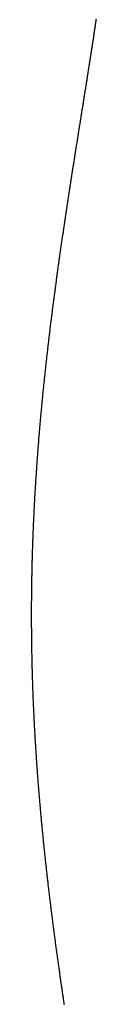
# Model space of a CAD drawing. Extents: x 637 to 3230, y 885 to 2745.
# Tile 19 of 151: x 1008 to 1019, y 1742 to 1901. Entities that reach past the tile are written whole.
import ezdxf

# ---------------------------------------------------------------- set-up
doc = ezdxf.new("R2010")
doc.units = 0
doc.layers.add('KF_GRAVIS_15_RIGHT', color=7, linetype='CONTINUOUS')

# ---------------------------------------------------------------- blocks, each defined once
blk = doc.blocks.new('KF_GRAVIS_15_RIGHT')
at = {"layer": 'KF_GRAVIS_15_RIGHT'}
blk.add_polyline3d([(184.554, -511.668, 0), (184.527, -511.485, 0), (184.5, -511.302, 0), (184.473, -511.119, 0), (184.446, -510.937, 0), (184.42, -510.754, 0), (184.393, -510.572, 0), (184.366, -510.39, 0), (184.339, -510.208, 0), (184.313, -510.026, 0), (184.286, -509.845, 0), (184.26, -509.663, 0), (184.234, -509.482, 0), (184.207, -509.301, 0), (184.181, -509.121, 0), (184.155, -508.94, 0), (184.129, -508.759, 0), (184.103, -508.578, 0), (184.076, -508.397, 0), (184.05, -508.215, 0), (184.024, -508.033, 0), (183.998, -507.851, 0), (183.972, -507.668, 0), (183.946, -507.485, 0), (183.92, -507.302, 0), (183.893, -507.118, 0), (183.867, -506.935, 0), (183.841, -506.75, 0), (183.815, -506.566, 0), (183.789, -506.381, 0), (183.763, -506.196, 0), (183.737, -506.011, 0), (183.711, -505.825, 0), (183.684, -505.64, 0), (183.658, -505.453, 0), (183.632, -505.267, 0), (183.606, -505.08, 0), (183.58, -504.893, 0), (183.554, -504.706, 0), (183.528, -504.518, 0), (183.502, -504.331, 0), (183.476, -504.142, 0), (183.45, -503.954, 0), (183.424, -503.765, 0), (183.398, -503.577, 0), (183.373, -503.387, 0), (183.347, -503.198, 0), (183.321, -503.008, 0), (183.295, -502.818, 0), (183.269, -502.628, 0), (183.243, -502.438, 0), (183.218, -502.247, 0), (183.192, -502.056, 0), (183.166, -501.865, 0), (183.14, -501.673, 0), (183.115, -501.481, 0), (183.089, -501.289, 0), (183.063, -501.097, 0), (183.038, -500.905, 0), (183.012, -500.712, 0), (182.987, -500.519, 0), (182.961, -500.326, 0), (182.936, -500.132, 0), (182.91, -499.939, 0), (182.885, -499.745, 0), (182.86, -499.551, 0), (182.834, -499.356, 0), (182.809, -499.162, 0), (182.784, -498.967, 0), (182.759, -498.772, 0), (182.733, -498.576, 0), (182.708, -498.381, 0), (182.683, -498.185, 0), (182.658, -497.989, 0), (182.633, -497.793, 0), (182.608, -497.596, 0), (182.583, -497.4, 0), (182.558, -497.203, 0), (182.533, -497.006, 0), (182.509, -496.809, 0), (182.484, -496.611, 0), (182.459, -496.414, 0), (182.435, -496.216, 0), (182.41, -496.018, 0), (182.385, -495.819, 0), (182.361, -495.621, 0), (182.336, -495.422, 0), (182.312, -495.223, 0), (182.288, -495.024, 0), (182.263, -494.825, 0), (182.239, -494.626, 0), (182.215, -494.426, 0), (182.191, -494.226, 0), (182.167, -494.026, 0), (182.143, -493.826, 0), (182.119, -493.625, 0), (182.095, -493.425, 0), (182.071, -493.224, 0), (182.047, -493.023, 0), (182.023, -492.822, 0), (182, -492.621, 0), (181.976, -492.419, 0), (181.953, -492.218, 0), (181.929, -492.016, 0), (181.906, -491.814, 0), (181.882, -491.612, 0), (181.859, -491.41, 0), (181.836, -491.207, 0), (181.813, -491.004, 0), (181.79, -490.802, 0), (181.767, -490.599, 0), (181.744, -490.396, 0), (181.721, -490.192, 0), (181.698, -489.989, 0), (181.675, -489.786, 0), (181.653, -489.582, 0), (181.63, -489.378, 0), (181.608, -489.174, 0), (181.585, -488.97, 0), (181.563, -488.766, 0), (181.541, -488.561, 0), (181.518, -488.357, 0), (181.496, -488.152, 0), (181.474, -487.947, 0), (181.452, -487.742, 0), (181.43, -487.537, 0), (181.408, -487.332, 0), (181.387, -487.127, 0), (181.365, -486.921, 0), (181.343, -486.716, 0), (181.322, -486.51, 0), (181.3, -486.304, 0), (181.279, -486.098, 0), (181.258, -485.892, 0), (181.237, -485.686, 0), (181.216, -485.48, 0), (181.195, -485.273, 0), (181.174, -485.067, 0), (181.153, -484.86, 0), (181.132, -484.654, 0), (181.112, -484.447, 0), (181.091, -484.24, 0), (181.07, -484.033, 0), (181.05, -483.826, 0), (181.03, -483.619, 0), (181.01, -483.411, 0), (180.989, -483.204, 0), (180.969, -482.997, 0), (180.95, -482.789, 0), (180.93, -482.581, 0), (180.91, -482.374, 0), (180.89, -482.166, 0), (180.871, -481.958, 0), (180.851, -481.75, 0), (180.832, -481.542, 0), (180.813, -481.334, 0), (180.794, -481.126, 0), (180.775, -480.917, 0), (180.756, -480.709, 0), (180.737, -480.501, 0), (180.718, -480.292, 0), (180.699, -480.084, 0), (180.681, -479.875, 0), (180.662, -479.666, 0), (180.644, -479.458, 0), (180.626, -479.249, 0), (180.608, -479.04, 0), (180.59, -478.831, 0), (180.572, -478.622, 0), (180.554, -478.413, 0), (180.536, -478.204, 0), (180.519, -477.995, 0), (180.501, -477.786, 0), (180.484, -477.577, 0), (180.467, -477.367, 0), (180.45, -477.158, 0), (180.433, -476.949, 0), (180.416, -476.739, 0), (180.399, -476.53, 0), (180.382, -476.321, 0), (180.365, -476.111, 0), (180.349, -475.902, 0), (180.333, -475.692, 0), (180.316, -475.483, 0), (180.3, -475.273, 0), (180.284, -475.063, 0), (180.268, -474.854, 0), (180.252, -474.644, 0), (180.237, -474.435, 0), (180.221, -474.225, 0), (180.206, -474.015, 0), (180.19, -473.806, 0), (180.175, -473.596, 0), (180.16, -473.386, 0), (180.145, -473.177, 0), (180.13, -472.967, 0), (180.115, -472.757, 0), (180.101, -472.547, 0), (180.086, -472.338, 0), (180.072, -472.128, 0), (180.057, -471.918, 0), (180.043, -471.709, 0), (180.029, -471.499, 0), (180.015, -471.289, 0), (180.001, -471.08, 0), (179.988, -470.87, 0), (179.974, -470.661, 0), (179.961, -470.451, 0), (179.947, -470.241, 0), (179.934, -470.032, 0), (179.921, -469.822, 0), (179.908, -469.613, 0), (179.895, -469.403, 0), (179.882, -469.194, 0), (179.87, -468.985, 0), (179.857, -468.775, 0), (179.845, -468.566, 0), (179.833, -468.357, 0), (179.82, -468.148, 0), (179.808, -467.938, 0), (179.797, -467.729, 0), (179.785, -467.52, 0), (179.773, -467.311, 0), (179.762, -467.102, 0), (179.75, -466.893, 0), (179.739, -466.684, 0), (179.728, -466.476, 0), (179.717, -466.267, 0), (179.706, -466.058, 0), (179.695, -465.85, 0), (179.685, -465.641, 0), (179.674, -465.433, 0), (179.664, -465.224, 0), (179.654, -465.016, 0), (179.643, -464.807, 0), (179.633, -464.599, 0), (179.624, -464.391, 0), (179.614, -464.183, 0), (179.604, -463.975, 0), (179.595, -463.767, 0), (179.585, -463.559, 0), (179.576, -463.352, 0), (179.567, -463.144, 0), (179.558, -462.937, 0), (179.549, -462.729, 0), (179.541, -462.522, 0), (179.532, -462.315, 0), (179.524, -462.108, 0), (179.516, -461.9, 0), (179.507, -461.694, 0), (179.499, -461.487, 0), (179.491, -461.28, 0), (179.484, -461.073, 0), (179.476, -460.867, 0), (179.469, -460.66, 0), (179.461, -460.454, 0), (179.454, -460.248, 0), (179.447, -460.042, 0), (179.44, -459.836, 0), (179.433, -459.63, 0), (179.426, -459.425, 0), (179.42, -459.219, 0), (179.413, -459.014, 0), (179.407, -458.808, 0), (179.401, -458.603, 0), (179.394, -458.398, 0), (179.388, -458.193, 0), (179.383, -457.989, 0), (179.377, -457.784, 0), (179.371, -457.58, 0), (179.366, -457.375, 0), (179.36, -457.171, 0), (179.355, -456.967, 0), (179.35, -456.763, 0), (179.345, -456.56, 0), (179.34, -456.356, 0), (179.336, -456.153, 0), (179.331, -455.95, 0), (179.327, -455.747, 0), (179.322, -455.544, 0), (179.318, -455.341, 0), (179.314, -455.138, 0), (179.31, -454.936, 0), (179.306, -454.734, 0), (179.302, -454.532, 0), (179.299, -454.33, 0), (179.295, -454.128, 0), (179.292, -453.927, 0), (179.289, -453.725, 0), (179.286, -453.524, 0), (179.283, -453.323, 0), (179.28, -453.123, 0), (179.277, -452.922, 0), (179.274, -452.722, 0), (179.272, -452.521, 0), (179.27, -452.322, 0), (179.267, -452.122, 0), (179.265, -451.922, 0), (179.263, -451.723, 0), (179.261, -451.524, 0), (179.259, -451.325, 0), (179.258, -451.126, 0), (179.256, -450.927, 0), (179.255, -450.729, 0), (179.254, -450.531, 0), (179.252, -450.333, 0), (179.251, -450.135, 0), (179.25, -449.938, 0), (179.25, -449.741, 0), (179.249, -449.544, 0), (179.248, -449.347, 0), (179.248, -449.15, 0), (179.248, -448.954, 0), (179.247, -448.758, 0), (179.247, -448.562, 0), (179.247, -448.366, 0), (179.247, -448.17, 0), (179.248, -447.974, 0), (179.248, -447.778, 0), (179.249, -447.581, 0), (179.249, -447.385, 0), (179.25, -447.188, 0), (179.251, -446.991, 0), (179.252, -446.794, 0), (179.253, -446.596, 0), (179.254, -446.399, 0), (179.255, -446.201, 0), (179.257, -446.003, 0), (179.258, -445.805, 0), (179.26, -445.606, 0), (179.262, -445.408, 0), (179.264, -445.209, 0), (179.266, -445.011, 0), (179.268, -444.812, 0), (179.27, -444.612, 0), (179.273, -444.413, 0), (179.275, -444.214, 0), (179.278, -444.014, 0), (179.281, -443.814, 0), (179.284, -443.614, 0), (179.287, -443.414, 0), (179.29, -443.214, 0), (179.293, -443.013, 0), (179.296, -442.813, 0), (179.3, -442.612, 0), (179.304, -442.411, 0), (179.307, -442.21, 0), (179.311, -442.009, 0), (179.315, -441.807, 0), (179.319, -441.606, 0), (179.324, -441.404, 0), (179.328, -441.202, 0), (179.332, -441.001, 0), (179.337, -440.799, 0), (179.342, -440.596, 0), (179.347, -440.394, 0), (179.352, -440.192, 0), (179.357, -439.989, 0), (179.362, -439.786, 0), (179.367, -439.583, 0), (179.373, -439.38, 0), (179.378, -439.177, 0), (179.384, -438.974, 0), (179.39, -438.771, 0), (179.396, -438.567, 0), (179.402, -438.364, 0), (179.408, -438.16, 0), (179.414, -437.956, 0), (179.421, -437.752, 0), (179.428, -437.548, 0), (179.434, -437.344, 0), (179.441, -437.14, 0), (179.448, -436.935, 0), (179.455, -436.731, 0), (179.462, -436.526, 0), (179.47, -436.321, 0), (179.477, -436.117, 0), (179.485, -435.912, 0), (179.492, -435.707, 0), (179.5, -435.502, 0), (179.508, -435.296, 0), (179.516, -435.091, 0), (179.524, -434.886, 0), (179.533, -434.68, 0), (179.541, -434.475, 0), (179.55, -434.269, 0), (179.559, -434.063, 0), (179.567, -433.857, 0), (179.576, -433.652, 0), (179.585, -433.446, 0), (179.595, -433.24, 0), (179.604, -433.033, 0), (179.614, -432.827, 0), (179.623, -432.621, 0), (179.633, -432.414, 0), (179.643, -432.208, 0), (179.653, -432.001, 0), (179.663, -431.795, 0), (179.673, -431.588, 0), (179.683, -431.381, 0), (179.694, -431.175, 0), (179.705, -430.968, 0), (179.715, -430.761, 0), (179.726, -430.554, 0), (179.737, -430.347, 0), (179.748, -430.14, 0), (179.76, -429.933, 0), (179.771, -429.725, 0), (179.782, -429.518, 0), (179.794, -429.311, 0), (179.806, -429.103, 0), (179.818, -428.896, 0), (179.83, -428.689, 0), (179.842, -428.481, 0), (179.854, -428.274, 0), (179.866, -428.066, 0), (179.879, -427.858, 0), (179.892, -427.651, 0), (179.904, -427.443, 0), (179.917, -427.235, 0), (179.93, -427.027, 0), (179.943, -426.82, 0), (179.956, -426.612, 0), (179.97, -426.404, 0), (179.983, -426.196, 0), (179.997, -425.988, 0), (180.011, -425.78, 0), (180.024, -425.572, 0), (180.038, -425.364, 0), (180.052, -425.156, 0), (180.067, -424.948, 0), (180.081, -424.74, 0), (180.095, -424.532, 0), (180.11, -424.324, 0), (180.124, -424.115, 0), (180.139, -423.907, 0), (180.154, -423.699, 0), (180.169, -423.491, 0), (180.184, -423.283, 0), (180.199, -423.075, 0), (180.215, -422.866, 0), (180.23, -422.658, 0), (180.246, -422.45, 0), (180.261, -422.242, 0), (180.277, -422.034, 0), (180.293, -421.825, 0), (180.309, -421.617, 0), (180.325, -421.409, 0), (180.341, -421.201, 0), (180.358, -420.993, 0), (180.374, -420.785, 0), (180.391, -420.576, 0), (180.407, -420.368, 0), (180.424, -420.16, 0), (180.441, -419.952, 0), (180.458, -419.744, 0), (180.475, -419.536, 0), (180.492, -419.328, 0), (180.51, -419.12, 0), (180.527, -418.912, 0), (180.545, -418.704, 0), (180.562, -418.496, 0), (180.58, -418.288, 0), (180.598, -418.08, 0), (180.616, -417.872, 0), (180.634, -417.664, 0), (180.652, -417.456, 0), (180.67, -417.249, 0), (180.689, -417.041, 0), (180.707, -416.833, 0), (180.726, -416.625, 0), (180.744, -416.418, 0), (180.763, -416.21, 0), (180.782, -416.003, 0), (180.801, -415.795, 0), (180.82, -415.588, 0), (180.839, -415.38, 0), (180.859, -415.173, 0), (180.878, -414.966, 0), (180.898, -414.758, 0), (180.917, -414.551, 0), (180.937, -414.344, 0), (180.957, -414.137, 0), (180.976, -413.93, 0), (180.996, -413.723, 0), (181.017, -413.516, 0), (181.037, -413.309, 0), (181.057, -413.102, 0), (181.077, -412.895, 0), (181.098, -412.689, 0), (181.118, -412.482, 0), (181.139, -412.276, 0), (181.16, -412.069, 0), (181.181, -411.863, 0), (181.202, -411.656, 0), (181.223, -411.45, 0), (181.244, -411.244, 0), (181.265, -411.038, 0), (181.286, -410.832, 0), (181.308, -410.626, 0), (181.329, -410.42, 0), (181.351, -410.214, 0), (181.372, -410.008, 0), (181.394, -409.803, 0), (181.416, -409.597, 0), (181.438, -409.392, 0), (181.46, -409.186, 0), (181.482, -408.981, 0), (181.504, -408.776, 0), (181.526, -408.571, 0), (181.548, -408.366, 0), (181.571, -408.161, 0), (181.593, -407.956, 0), (181.616, -407.751, 0), (181.638, -407.547, 0), (181.661, -407.342, 0), (181.684, -407.138, 0), (181.707, -406.933, 0), (181.73, -406.729, 0), (181.753, -406.525, 0), (181.776, -406.321, 0), (181.799, -406.117, 0), (181.822, -405.913, 0), (181.846, -405.709, 0), (181.869, -405.506, 0), (181.893, -405.302, 0), (181.916, -405.099, 0), (181.94, -404.896, 0), (181.963, -404.692, 0), (181.987, -404.489, 0), (182.011, -404.287, 0), (182.035, -404.084, 0), (182.059, -403.881, 0), (182.083, -403.679, 0), (182.107, -403.476, 0), (182.131, -403.274, 0), (182.155, -403.072, 0), (182.18, -402.87, 0), (182.204, -402.668, 0), (182.228, -402.466, 0), (182.253, -402.264, 0), (182.277, -402.063, 0), (182.302, -401.861, 0), (182.327, -401.66, 0), (182.351, -401.459, 0), (182.376, -401.258, 0), (182.401, -401.057, 0), (182.426, -400.856, 0), (182.451, -400.656, 0), (182.476, -400.455, 0), (182.501, -400.255, 0), (182.526, -400.055, 0), (182.551, -399.855, 0), (182.576, -399.655, 0), (182.602, -399.456, 0), (182.627, -399.256, 0), (182.652, -399.057, 0), (182.678, -398.858, 0), (182.703, -398.658, 0), (182.729, -398.46, 0), (182.754, -398.261, 0), (182.78, -398.062, 0), (182.806, -397.864, 0), (182.832, -397.666, 0), (182.857, -397.467, 0), (182.883, -397.27, 0), (182.909, -397.072, 0), (182.935, -396.874, 0), (182.961, -396.677, 0), (182.987, -396.48, 0), (183.013, -396.282, 0), (183.039, -396.086, 0), (183.065, -395.889, 0), (183.092, -395.692, 0), (183.118, -395.496, 0), (183.144, -395.3, 0), (183.17, -395.104, 0), (183.197, -394.908, 0), (183.223, -394.712, 0), (183.25, -394.517, 0), (183.276, -394.321, 0), (183.302, -394.126, 0), (183.329, -393.931, 0), (183.356, -393.737, 0), (183.382, -393.542, 0), (183.409, -393.348, 0), (183.435, -393.154, 0), (183.462, -392.96, 0), (183.489, -392.766, 0), (183.516, -392.572, 0), (183.542, -392.379, 0), (183.569, -392.186, 0), (183.596, -391.993, 0), (183.623, -391.8, 0), (183.65, -391.607, 0), (183.677, -391.415, 0), (183.704, -391.223, 0), (183.731, -391.031, 0), (183.758, -390.839, 0), (183.785, -390.648, 0), (183.812, -390.456, 0), (183.839, -390.265, 0), (183.866, -390.074, 0), (183.893, -389.884, 0), (183.92, -389.693, 0), (183.947, -389.503, 0), (183.974, -389.313, 0), (184.002, -389.123, 0), (184.029, -388.933, 0), (184.056, -388.744, 0), (184.083, -388.555, 0), (184.111, -388.366, 0), (184.138, -388.177, 0), (184.165, -387.988, 0), (184.192, -387.8, 0), (184.22, -387.612, 0), (184.247, -387.424, 0), (184.274, -387.237, 0), (184.302, -387.049, 0), (184.329, -386.862, 0), (184.356, -386.675, 0), (184.384, -386.489, 0), (184.411, -386.302, 0), (184.439, -386.116, 0), (184.466, -385.93, 0), (184.493, -385.744, 0), (184.521, -385.559, 0), (184.548, -385.374, 0), (184.576, -385.189, 0), (184.603, -385.004, 0), (184.63, -384.819, 0), (184.658, -384.635, 0), (184.685, -384.451, 0), (184.713, -384.267, 0), (184.74, -384.084, 0), (184.767, -383.901, 0), (184.795, -383.718, 0), (184.822, -383.535, 0), (184.85, -383.353, 0), (184.877, -383.17, 0), (184.905, -382.988, 0), (184.932, -382.807, 0), (184.959, -382.625, 0), (184.987, -382.444, 0), (185.014, -382.263, 0), (185.041, -382.082, 0), (185.069, -381.902, 0), (185.096, -381.722, 0), (185.124, -381.542, 0), (185.151, -381.362, 0), (185.178, -381.183, 0), (185.206, -381.004, 0), (185.233, -380.825, 0), (185.26, -380.647, 0), (185.287, -380.469, 0), (185.315, -380.291, 0), (185.342, -380.113, 0), (185.369, -379.936, 0), (185.396, -379.759, 0), (185.424, -379.582, 0), (185.451, -379.405, 0), (185.478, -379.229, 0), (185.505, -379.053, 0), (185.532, -378.877, 0), (185.559, -378.702, 0), (185.587, -378.526, 0), (185.614, -378.35, 0), (185.641, -378.173, 0), (185.668, -377.997, 0), (185.696, -377.82, 0), (185.723, -377.644, 0), (185.751, -377.467, 0), (185.779, -377.289, 0), (185.806, -377.112, 0), (185.834, -376.935, 0), (185.862, -376.757, 0), (185.889, -376.579, 0), (185.917, -376.401, 0), (185.945, -376.223, 0), (185.973, -376.045, 0), (186.001, -375.867, 0), (186.029, -375.688, 0), (186.057, -375.51, 0), (186.085, -375.331, 0), (186.113, -375.152, 0), (186.141, -374.973, 0), (186.169, -374.794, 0), (186.198, -374.615, 0), (186.226, -374.435, 0), (186.254, -374.256, 0), (186.283, -374.077, 0), (186.311, -373.897, 0), (186.339, -373.717, 0), (186.368, -373.537, 0), (186.396, -373.358, 0), (186.425, -373.178, 0), (186.453, -372.998, 0), (186.482, -372.818, 0), (186.51, -372.637, 0), (186.539, -372.457, 0), (186.567, -372.277, 0), (186.596, -372.096, 0), (186.624, -371.916, 0), (186.653, -371.736, 0), (186.682, -371.555, 0), (186.71, -371.375, 0), (186.739, -371.194, 0), (186.768, -371.013, 0), (186.797, -370.833, 0), (186.825, -370.652, 0), (186.854, -370.471, 0), (186.883, -370.291, 0), (186.911, -370.11, 0), (186.94, -369.929, 0), (186.969, -369.749, 0), (186.998, -369.568, 0), (187.026, -369.387, 0), (187.055, -369.206, 0), (187.084, -369.026, 0), (187.113, -368.845, 0), (187.142, -368.664, 0), (187.17, -368.484, 0), (187.199, -368.303, 0), (187.228, -368.122, 0), (187.257, -367.942, 0), (187.285, -367.761, 0), (187.314, -367.581, 0), (187.343, -367.4, 0), (187.372, -367.22, 0), (187.4, -367.04, 0), (187.429, -366.859, 0), (187.458, -366.679, 0), (187.486, -366.499, 0), (187.515, -366.319, 0), (187.544, -366.139, 0), (187.572, -365.959, 0), (187.601, -365.779, 0), (187.629, -365.599, 0), (187.658, -365.42, 0), (187.687, -365.24, 0), (187.715, -365.061, 0), (187.744, -364.881, 0), (187.772, -364.702, 0), (187.801, -364.523, 0), (187.829, -364.344, 0), (187.857, -364.165, 0), (187.886, -363.986, 0), (187.914, -363.807, 0), (187.942, -363.628, 0), (187.971, -363.45, 0), (187.999, -363.272, 0), (188.027, -363.094, 0), (188.055, -362.915, 0), (188.083, -362.738, 0), (188.112, -362.56, 0), (188.14, -362.382, 0), (188.168, -362.205, 0), (188.196, -362.028, 0), (188.224, -361.85, 0), (188.252, -361.673, 0), (188.279, -361.497, 0), (188.307, -361.32, 0), (188.335, -361.144, 0), (188.363, -360.968, 0), (188.39, -360.791, 0), (188.418, -360.616, 0), (188.446, -360.44, 0), (188.473, -360.265, 0), (188.501, -360.089, 0), (188.528, -359.914, 0), (188.555, -359.74, 0), (188.583, -359.565, 0), (188.61, -359.391, 0), (188.637, -359.216, 0), (188.664, -359.043, 0), (188.691, -358.869, 0), (188.718, -358.695, 0), (188.745, -358.522, 0), (188.772, -358.349, 0), (188.799, -358.176, 0), (188.826, -358.004, 0), (188.852, -357.832, 0), (188.879, -357.66, 0), (188.905, -357.488, 0), (188.932, -357.316, 0), (188.958, -357.145, 0), (188.985, -356.974, 0), (189.011, -356.803, 0), (189.037, -356.633, 0), (189.063, -356.463, 0), (189.089, -356.293, 0), (189.115, -356.123, 0), (189.141, -355.954, 0), (189.167, -355.785, 0), (189.192, -355.616, 0), (189.218, -355.447, 0), (189.243, -355.279, 0), (189.269, -355.111, 0), (189.294, -354.944, 0), (189.32, -354.777, 0), (189.345, -354.61, 0), (189.37, -354.443, 0), (189.395, -354.277, 0), (189.42, -354.111, 0), (189.444, -353.945, 0), (189.469, -353.78, 0), (189.494, -353.615, 0), (189.518, -353.45, 0), (189.543, -353.286, 0), (189.567, -353.122, 0), (189.591, -352.958, 0), (189.615, -352.795, 0), (189.639, -352.632, 0), (189.663, -352.469, 0), (189.687, -352.307, 0), (189.711, -352.145, 0), (189.734, -351.984, 0)], dxfattribs=at)

msp = doc.modelspace()

# ---------------------------------------------------------------- block references
at = {"layer": 'KF_GRAVIS_15_RIGHT'}
msp.add_blockref('KF_GRAVIS_15_RIGHT', (828.93, 2253.1), dxfattribs=at)

doc.saveas('drawing.dxf')
